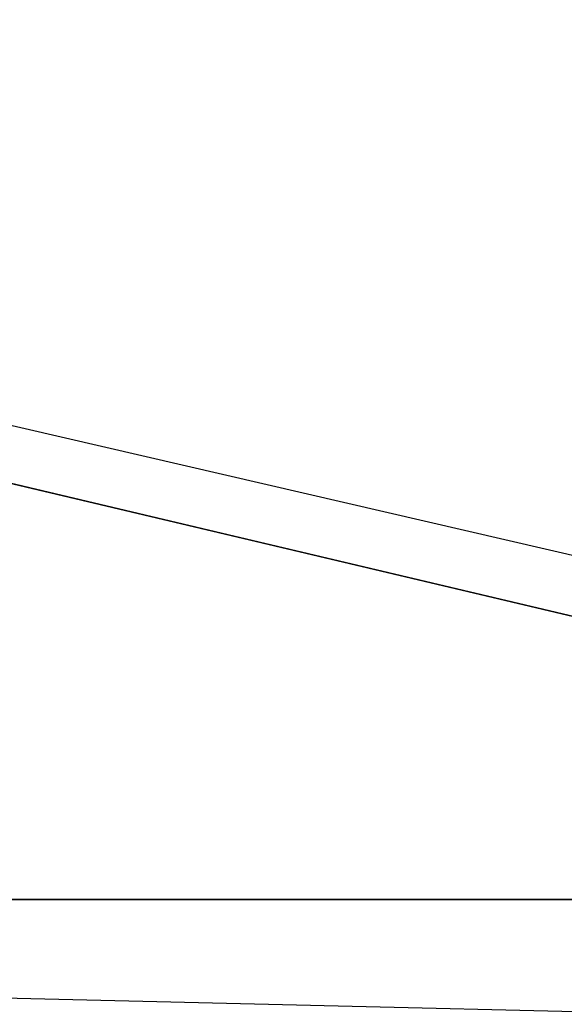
# Model space of a CAD drawing. Header units: feet. Extents: x -79 to 198, y -22 to 181.
# Tile 219 of 256: x 130.63 to 131.83, y 109.13 to 111.31. Entities that reach past the tile are written whole.
import ezdxf

# ---------------------------------------------------------------- set-up
doc = ezdxf.new("R2010")
doc.units = ezdxf.units.FT
for name, color, linetype in [('A-AREA-UNIDAD', 30, 'CONTINUOUS'), ('A-LINEA', 7, 'CONTINUOUS'), ('A-MURO-CONCRETO', 8, 'CONTINUOUS')]:
    doc.layers.add(name, color=color, linetype=linetype)

msp = doc.modelspace()

# ---------------------------------------------------------------- linework, layer by layer
at = {"layer": 'A-AREA-UNIDAD'}
msp.add_lwpolyline([(114.608, 113.4933), (121.76, 111.8044), (122, 112.4089), (123.072, 112.4089), (129.04, 110.9689), (130.112, 110.9333), (130.272, 110.4889), (135.808, 109.2089)], dxfattribs=at)
at = {"layer": 'A-LINEA'}
for points in [[(124.3067, 145.1111), (120.72, 129.9644), (124.28, 129.1244), (124.16, 128.6311), (133.8267, 126.3511), (130.9867, 114.3778), (130.3867, 111.8711), (130.04, 110.4178), (135.96, 109.0178)], [(121.4533, 109.3644), (122.1467, 112.2844), (135.96, 109.0178), (135.2667, 106.0978), (121.4533, 109.3644)]]:
    msp.add_lwpolyline(points, dxfattribs=at)
at = {"layer": 'A-MURO-CONCRETO'}
for points in [[(122.1467, 112.2844), (134.4933, 109.3644), (121.4533, 109.3644), (122.1467, 112.2844), (122.1467, 112.2844)], [(121.4533, 109.3644), (122.92, 109.0178), (135.96, 109.0178), (121.4533, 109.3644)], [(121.4533, 109.3644), (134.4933, 109.3644), (135.96, 109.0178), (121.4533, 109.3644), (121.4533, 109.3644)]]:
    msp.add_lwpolyline(points, dxfattribs=at)

doc.saveas('drawing.dxf')
